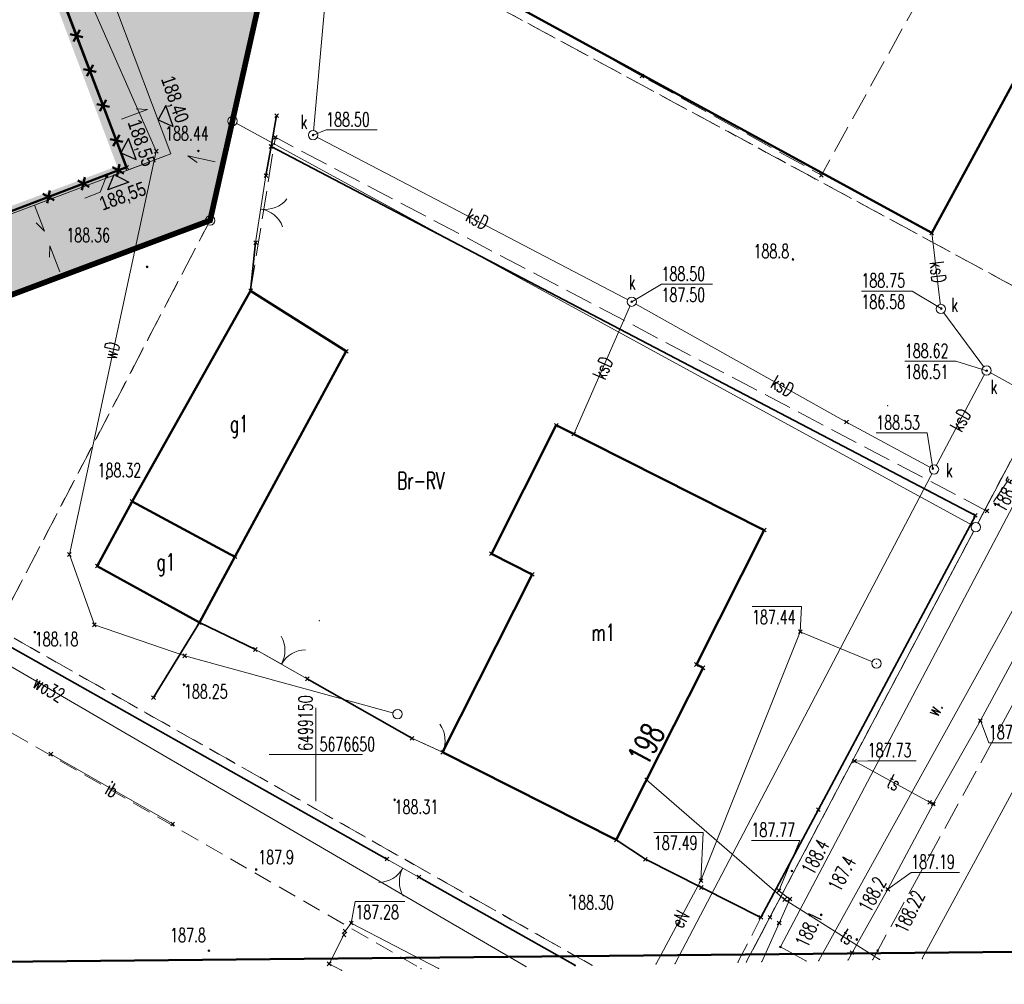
# Model space of a CAD drawing. Header units: metres. Extents: x 6498948 to 6499625, y 5676527 to 5676852.
# Tile 16 of 22: x 6499134 to 6499187, y 5676638 to 5676689. Entities that reach past the tile are written whole.
import ezdxf
from ezdxf.enums import TextEntityAlignment as Align

# ---------------------------------------------------------------- set-up
doc = ezdxf.new("R2010")
doc.units = ezdxf.units.M
for name, pattern in [('BUBS03', [1.5, 1, -0.5]), ('DASHDOT', [25.4, 12.7, -6.35, 0, -6.35]), ('L_0_03', [1, 0.5, -0.5]), ('L_0_04', [1.5, 1, -0.5]), ('L_0_06', [2, 1.5, -0.5])]:
    doc.linetypes.add(name, pattern=pattern)
doc.layers.get('0').update_dxf_attribs({"linetype": 'CONTINUOUS', "lineweight": 18})
for name, color, linetype, lineweight in [('A-OPIS', 3, 'CONTINUOUS', 20), ('A-RYNNY I RURY SPUSTOWE', 3, 'CONTINUOUS', 5), ('A-Ś.NOŚNA', 7, 'CONTINUOUS', 35), ('Z-DROGI', 4, 'CONTINUOUS', 18), ('Z-SPADKI', 3, 'CONTINUOUS', 5)]:
    doc.layers.add(name, color=color, linetype=linetype, lineweight=lineweight)
for name, color, linetype, lineweight, true_color in [('Z-BUDYNEK DO USUNIĘCIA', 7, 'CONTINUOUS', 18, 0xff2a1b), ('Z-GRANICA DZIAŁKI', 7, 'DASHDOT', 100, 0xff2a1b), ('Z-NAWIERZCHNIE CHODNIK', 7, 'CONTINUOUS', 0, 0x979392), ('Z-WTÓRNIK', 7, 'CONTINUOUS', 18, 0x7f868a), ('Z-ZIELEŃ', 7, 'CONTINUOUS', 0, 0x61993b)]:
    doc.layers.add(name, color=color, linetype=linetype, lineweight=lineweight, true_color=true_color)
doc.layers.add('Z-KOTY', color=2, linetype='CONTINUOUS')
doc.styles.add('OPISY_1_500_1.5', font='arial.ttf', dxfattribs={"width": 0.8, "height": 0.75})
doc.styles.get("Standard").update_dxf_attribs({"font": 'simplex.shx'})
doc.linetypes.add('L_0_15_SHX', pattern='A,0,-0.375,-0.75,-0.75,-0.75,-0.75,-0.75,[1,Mroczeń dz. 705_4 dcp.shx,S=0.05,R=0,X=0,Y=0],-0.75,-0.75,-0.75,-0.75,-0.375', length=7.5)

# ---------------------------------------------------------------- blocks, each defined once
blk = doc.blocks.new('L_0_02_2')
at = {"color": 0}
blk.add_point((0, 0), dxfattribs=at)
blk = doc.blocks.new('L_0_02_1')
at = {"color": 0}
blk.add_point((0, 0), dxfattribs=at)
blk = doc.blocks.new('L_2_20_3')
at = {"color": 0, "linetype": 'Continuous', "lineweight": 13}
for centre, start, end in [((-3, 0), 299.9816, 0), ((3, 0), 180, 240.0184)]:
    blk.add_arc(centre, 3, start, end, dxfattribs=at)
blk = doc.blocks.new('L_2_56_1')
at = {"color": 0, "linetype": 'Continuous', "lineweight": 13}
blk.add_arc((3, 0), 3, 180, 240.0184, dxfattribs=at)
blk = doc.blocks.new('GEPPGD_S')
at = {"color": 0, "linetype": 'Continuous', "lineweight": 18}
blk.add_wipeout([(0, -0.5), (0.25, -0.43), (0.43, -0.25), (0.5, 0), (0.43, 0.25), (0.25, 0.43), (0, 0.5), (-0.25, 0.43), (-0.43, 0.25), (-0.5, 0), (-0.43, -0.25), (-0.25, -0.43)], dxfattribs=at)
blk.add_circle((0, 0), 0.5, dxfattribs=at)
blk = doc.blocks.new('GEPPGD')
at = {"color": 0, "linetype": 'Continuous', "lineweight": 18}
blk.add_wipeout([(0, -0.5), (0.25, -0.43), (0.43, -0.25), (0.5, 0), (0.43, 0.25), (0.25, 0.43), (0, 0.5), (-0.25, 0.43), (-0.43, 0.25), (-0.5, 0), (-0.43, -0.25), (-0.25, -0.43)], dxfattribs=at)
blk.add_circle((0, 0), 0.5, dxfattribs=at)
blk = doc.blocks.new('GSPPRB')
at = {"color": 0, "linetype": 'Continuous', "lineweight": 13, "flags": 128}
for points in [[(-0.2, 0.2), (0.2, -0.2)], [(0.2, 0.2), (-0.2, -0.2)]]:
    blk.add_lwpolyline(points, dxfattribs=at)
blk = doc.blocks.new('GSPWPN')
at = {"linetype": 'Continuous', "lineweight": 13}
blk.add_hatch(color=0, dxfattribs=at).paths.add_polyline_path([(0, -0.09, 1), (0, 0.09, 1)])
at = {"color": 0, "linetype": 'Continuous', "lineweight": 13}
blk.add_circle((0, 0), 0.0906, dxfattribs=at)
blk = doc.blocks.new('GSPWPS')
at = {"linetype": 'Continuous', "lineweight": 13}
blk.add_hatch(color=0, dxfattribs=at).paths.add_polyline_path([(0, -0.09, 1), (0, 0.09, 1)])
at = {"color": 0, "linetype": 'Continuous', "lineweight": 13}
blk.add_circle((0, 0), 0.0906, dxfattribs=at)
blk = doc.blocks.new('GUPIKP_W')
at = {"color": 0, "linetype": 'Continuous', "lineweight": 18}
blk.add_wipeout([(0, -0.5), (0.25, -0.43), (0.43, -0.25), (0.5, 0), (0.43, 0.25), (0.25, 0.43), (0, 0.5), (-0.25, 0.43), (-0.43, 0.25), (-0.5, 0), (-0.43, -0.25), (-0.25, -0.43)], dxfattribs=at)
blk.add_circle((0, 0), 0.5, dxfattribs=at)
blk = doc.blocks.new('GUPISN')
at = {"color": 0, "linetype": 'Continuous', "lineweight": 18}
blk.add_wipeout([(0, -0.5), (0.25, -0.43), (0.43, -0.25), (0.5, 0), (0.43, 0.25), (0.25, 0.43), (0, 0.5), (-0.25, 0.43), (-0.43, 0.25), (-0.5, 0), (-0.43, -0.25), (-0.25, -0.43)], dxfattribs=at)
blk.add_circle((0, 0), 0.5, dxfattribs=at)
blk = doc.blocks.new('GUPKSD')
at = {"color": 0, "linetype": 'Continuous', "lineweight": 18}
blk.add_wipeout([(0, -0.5), (0.25, -0.43), (0.43, -0.25), (0.5, 0), (0.43, 0.25), (0.25, 0.43), (0, 0.5), (-0.25, 0.43), (-0.43, 0.25), (-0.5, 0), (-0.43, -0.25), (-0.25, -0.43)], dxfattribs=at)
blk.add_circle((0, 0), 0.5, dxfattribs=at)
blk = doc.blocks.new('GUPPRZ_K')
at = {"linetype": 'Continuous', "lineweight": 13}
blk.add_hatch(color=0, dxfattribs=at).paths.add_polyline_path([(0, -0.09, 1), (0, 0.09, 1)])
at = {"color": 0, "linetype": 'Continuous', "lineweight": 13}
blk.add_circle((0, 0), 0.0906, dxfattribs=at)
blk = doc.blocks.new('GUPPRZ_E')
at = {"linetype": 'Continuous', "lineweight": 13}
blk.add_hatch(color=0, dxfattribs=at).paths.add_polyline_path([(0, -0.09, 1), (0, 0.09, 1)])
at = {"color": 0, "linetype": 'Continuous', "lineweight": 13}
blk.add_circle((0, 0), 0.0906, dxfattribs=at)
blk = doc.blocks.new('GUPPRZ_T')
at = {"linetype": 'Continuous', "lineweight": 13}
blk.add_hatch(color=0, dxfattribs=at).paths.add_polyline_path([(0, -0.09, 1), (0, 0.09, 1)])
at = {"color": 0, "linetype": 'Continuous', "lineweight": 13}
blk.add_circle((0, 0), 0.0906, dxfattribs=at)
blk = doc.blocks.new('GUPPRZ')
at = {"linetype": 'Continuous', "lineweight": 13}
blk.add_hatch(color=0, dxfattribs=at).paths.add_polyline_path([(0, -0.12, 1), (0, 0.12, 1)])
at = {"color": 0, "linetype": 'Continuous', "lineweight": 13}
blk.add_circle((0, 0), 0.124, dxfattribs=at)

msp = doc.modelspace()

# ---------------------------------------------------------------- hatches: boundary and pattern name
at = {"layer": 'Z-NAWIERZCHNIE CHODNIK', "linetype": 'ByBlock'}
h = msp.add_hatch(dxfattribs=at)
h.set_pattern_fill('ANGLE', color=8, scale=0.04, angle=70.5145)
h.set_pattern_definition([(70.514531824, (-32.36772, -5.76672), (-0.263397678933, 0.093198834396), [0.2032, -0.0762]), (160.514531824, (-32.36772, -5.76672), (-0.093198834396, -0.263397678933), [0.2032, -0.0762])])
h.paths.add_polyline_path([(6499088.02, 5676661.719), (6499081.153, 5676679.971), (6499105.027, 5676688.961), (6499105.308, 5676688.202), (6499107.179, 5676688.907), (6499106.898, 5676689.668), (6499113.334, 5676692.1), (6499113.619, 5676691.329), (6499116.427, 5676692.386), (6499116.141, 5676693.16), (6499121.463, 5676695.171), (6499122.72, 5676691.773), (6499126.22, 5676693.09), (6499124.974, 5676696.483), (6499135.381, 5676700.37), (6499142.247, 5676682.119)])
h.paths.add_polyline_path([(6499077.349, 5676678.54), (6499079.282, 5676679.266), (6499086.142, 5676661.032), (6499082.799, 5676659.831)])
h.paths.add_polyline_path([(6499074.42, 5676688.595), (6499077.448, 5676689.743), (6499079.221, 5676685.068), (6499075.823, 5676683.779)])
h.paths.add_polyline_path([(6499126.075, 5676708.2), (6499091.454, 5676695.218), (6499074.373, 5676688.577), (6499083.94, 5676655.916), (6499144.344, 5676678.566), (6499148.303, 5676696.158)])
h.paths.add_polyline_path([(6499126.075, 5676708.2), (6499127.846, 5676703.525), (6499089.262, 5676688.907), (6499087.489, 5676693.582)])
at = {"layer": 'Z-ZIELEŃ', "linetype": 'ByBlock'}
h = msp.add_hatch(dxfattribs=at)
h.set_pattern_fill('CROSS', color=8, scale=0.02, angle=-26.8273)
h.set_pattern_definition([(333.1727299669, (0, 0), (0.1706465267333, 0.056015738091), [0.0635, -0.1905]), (63.1727299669, (0.014, -0.04266), (-0.056015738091, 0.1706465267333), [0.0635, -0.1905])])
h.paths.add_polyline_path([(6499142.247, 5676682.119), (6499135.381, 5676700.37), (6499132.86, 5676699.423), (6499133.14, 5676698.673), (6499135.266, 5676692.957), (6499135.454, 5676693.027), (6499139.891, 5676681.233)])
h.dxf.unprotected_set("ltscale", 0)

# ---------------------------------------------------------------- linework, layer by layer
at = {"layer": 'A-OPIS', "color": 8, "transparency": 33554687}
msp.add_lwpolyline([(6499137.642, 5676679.764), (6499138.463, 5676680.073), (6499138.808, 5676680.933)], dxfattribs=at)
at = {"layer": 'A-RYNNY I RURY SPUSTOWE', "color": 8, "lineweight": 35, "ltscale": 0.2, "transparency": 33554687}
for p, q in [((6499138.738, 5676680.907), (6499138.878, 5676680.96)), ((6499138.782, 5676681.003), (6499138.834, 5676680.863))]:
    msp.add_line(p, q, dxfattribs=at)
msp.add_circle((6499138.808, 5676680.933), 0.055, dxfattribs=at)
at = {"layer": 'A-Ś.NOŚNA', "color": 8, "linetype": 'BUBS03', "lineweight": 18, "const_width": 0.4, "elevation": 10.22}
msp.add_lwpolyline([(6499135.568, 5676700.441), (6499142.434, 5676682.19)], dxfattribs=at)
at = {"layer": 'A-Ś.NOŚNA', "color": 8, "linetype": 'Continuous', "const_width": 0.8}
msp.add_lwpolyline([(6499081.153, 5676679.971), (6499099.002, 5676686.685), (6499099.284, 5676685.937), (6499121.738, 5676694.384), (6499122.72, 5676691.773), (6499126.22, 5676693.09), (6499133.015, 5676698.626), (6499133.077, 5676698.65), (6499133.14, 5676698.673), (6499135.267, 5676692.956), (6499135.454, 5676693.027), (6499139.89, 5676681.233), (6499088.02, 5676661.719)], close=True, dxfattribs=at).dxf.unprotected_set("ltscale", 0)
at = {"layer": 'Z-BUDYNEK DO USUNIĘCIA', "color": 8, "linetype": 'Continuous', "lineweight": 50}
for p, q in [((6499139.879, 5676681.407), (6499131.238, 5676704.174)), ((6499107.248, 5676669.023), (6499139.879, 5676681.407))]:
    msp.add_line(p, q, dxfattribs=at)
at = {"layer": 'Z-BUDYNEK DO USUNIĘCIA', "color": 8, "linetype": 'Continuous', "lineweight": 50, "flags": 128}
for points in [[(6499137.546, 5676688.374), (6499136.867, 5676688.518)], [(6499137.037, 5676688.143), (6499137.375, 5676688.75)], [(6499137.747, 5676686.273), (6499138.085, 5676686.88)], [(6499138.256, 5676686.504), (6499137.576, 5676686.648)], [(6499138.966, 5676684.635), (6499138.286, 5676684.778)], [(6499138.457, 5676684.403), (6499138.795, 5676685.01)], [(6499139.166, 5676682.533), (6499139.504, 5676683.14)], [(6499139.675, 5676682.765), (6499138.996, 5676682.909)], [(6499139.366, 5676680.901), (6499139.51, 5676681.581)], [(6499139.134, 5676681.41), (6499139.741, 5676681.072)], [(6499137.265, 5676680.7), (6499137.872, 5676680.362)], [(6499137.496, 5676680.191), (6499137.64, 5676680.871)], [(6499135.395, 5676679.99), (6499136.002, 5676679.653)], [(6499135.626, 5676679.482), (6499135.77, 5676680.161)]]:
    msp.add_lwpolyline(points, dxfattribs=at)
at = {"layer": 'Z-DROGI', "color": 8, "linetype": 'Continuous'}
msp.add_lwpolyline([(6499133.141, 5676698.674), (6499135.266, 5676692.957), (6499135.454, 5676693.027), (6499139.891, 5676681.233), (6499142.247, 5676682.119), (6499135.381, 5676700.37), (6499132.86, 5676699.423)], dxfattribs=at)
at = {"layer": 'Z-KOTY', "color": 8}
for points in [[(6499141.975, 5676684.718), (6499141.563, 5676683.937), (6499142.369, 5676683.586), (6499141.975, 5676684.718)], [(6499139.99, 5676682.954), (6499139.578, 5676682.173), (6499140.384, 5676681.822), (6499139.99, 5676682.954)], [(6499138.871, 5676680.202), (6499139.209, 5676681.017), (6499139.994, 5676680.62), (6499138.871, 5676680.202)]]:
    msp.add_lwpolyline(points, dxfattribs=at)
at = {"layer": 'Z-NAWIERZCHNIE CHODNIK', "color": 8, "linetype": 'ByBlock'}
msp.add_lwpolyline([(6499081.153, 5676679.971), (6499088.02, 5676661.719), (6499142.247, 5676682.119), (6499135.381, 5676700.37), (6499124.974, 5676696.483), (6499126.22, 5676693.09), (6499122.72, 5676691.773), (6499121.463, 5676695.171), (6499116.141, 5676693.16), (6499116.427, 5676692.386), (6499113.619, 5676691.329), (6499113.334, 5676692.1), (6499106.898, 5676689.668), (6499107.179, 5676688.907), (6499105.308, 5676688.202), (6499105.027, 5676688.961), (6499081.153, 5676679.971)], dxfattribs=at)
at = {"layer": 'Z-SPADKI', "color": 8}
for points in [[(6499140.389, 5676684.537), (6499141.006, 5676684.506), (6499139.608, 5676683.981)], [(6499135.054, 5676678.431), (6499135.487, 5676677.99), (6499134.95, 5676679.383)], [(6499135.755, 5676676.593), (6499135.784, 5676677.21), (6499136.313, 5676675.813)]]:
    msp.add_lwpolyline(points, dxfattribs=at)
at = {"layer": 'Z-SPADKI', "color": 8, "elevation": 10.22}
msp.add_lwpolyline([(6499143.662, 5676681.661), (6499143.162, 5676682.025), (6499144.619, 5676681.697)], dxfattribs=at)
at = {"layer": 'Z-WTÓRNIK', "linetype": 'CONTINUOUS', "lineweight": 18}
for p, q in [((6499148.303, 5676696.158), (6499145.543, 5676683.881)), ((6499145.543, 5676683.881), (6499144.344, 5676678.566)), ((6499145.543, 5676683.881), (6499185.279, 5676662.156)), ((6499146.78, 5676677.38), (6499147.33, 5676680.96)), ((6499144.344, 5676678.566), (6499083.94, 5676655.916)), ((6499189.771, 5676670.691), (6499185.279, 5676662.156)), ((6499185.279, 5676662.156), (6499173.015, 5676638.9)), ((6499149.54, 5676654.05), (6499146.77, 5676655.62)), ((6499153.8, 5676644.41), (6499155.51, 5676643.45))]:
    msp.add_line(p, q, dxfattribs=at)
at = {"layer": 'Z-WTÓRNIK', "linetype": 'L_0_15_SHX', "lineweight": 35}
for p, q in [((6499147.61, 5676682.52), (6499147.9, 5676684.17)), ((6499147.33, 5676680.96), (6499147.61, 5676682.52)), ((6499185.26, 5676662.79), (6499147.61, 5676682.52)), ((6499146.514, 5676674.802), (6499146.78, 5676677.38)), ((6499176.87, 5676647.06), (6499185.26, 5676662.79)), ((6499143.77, 5676657.06), (6499141.32, 5676653.05)), ((6499146.77, 5676655.62), (6499143.77, 5676657.06)), ((6499132.72, 5676656.3), (6499153.8, 5676644.41)), ((6499155.14, 5676650.87), (6499149.54, 5676654.05)), ((6499173.79, 5676641.29), (6499176.87, 5676647.06)), ((6499166.06, 5676645.441), (6499167.62, 5676644.4)), ((6499167.62, 5676644.4), (6499170.61, 5676642.89)), ((6499155.51, 5676643.45), (6499163.876, 5676638.714)), ((6499170.61, 5676642.89), (6499173.79, 5676641.29))]:
    msp.add_line(p, q, dxfattribs=at)
at = {"layer": 'Z-WTÓRNIK', "linetype": 'CONTINUOUS', "lineweight": 35}
for p, q in [((6499147.61, 5676682.52), (6499147.9, 5676684.17)), ((6499147.33, 5676680.96), (6499147.61, 5676682.52)), ((6499185.26, 5676662.79), (6499147.61, 5676682.52)), ((6499146.514, 5676674.802), (6499146.78, 5676677.38)), ((6499176.87, 5676647.06), (6499185.26, 5676662.79)), ((6499143.77, 5676657.06), (6499141.32, 5676653.05)), ((6499146.77, 5676655.62), (6499143.77, 5676657.06)), ((6499132.72, 5676656.3), (6499153.8, 5676644.41)), ((6499155.14, 5676650.87), (6499149.54, 5676654.05)), ((6499173.79, 5676641.29), (6499176.87, 5676647.06)), ((6499166.06, 5676645.441), (6499167.62, 5676644.4)), ((6499167.62, 5676644.4), (6499170.61, 5676642.89)), ((6499155.51, 5676643.45), (6499163.876, 5676638.714)), ((6499170.61, 5676642.89), (6499173.79, 5676641.29))]:
    msp.add_line(p, q, dxfattribs=at)
at = {"layer": 'Z-WTÓRNIK', "lineweight": 50, "flags": 128}
msp.add_lwpolyline([(6499191.093, 5676639.489), (6499042.336, 5676638.026), (6499044.494, 5676747.046), (6499192.457, 5676745.137)], close=True, dxfattribs=at)
at = {"layer": 'Z-WTÓRNIK', "linetype": 'L_0_06', "lineweight": 18, "flags": 128}
for points in [[(6499192.961, 5676709.813), (6499177.028, 5676680.984), (6499167.435, 5676686.286), (6499157.58, 5676691.76), (6499167.78, 5676710.3), (6499177.58, 5676704.64), (6499180.96, 5676710.77), (6499178, 5676712.65), (6499178.95, 5676714.28), (6499181.88, 5676712.43), (6499188.174, 5676723.81), (6499074.58, 5676688.34)], [(6499073.468, 5676637.714), (6499081.312, 5676654.933), (6499083.94, 5676655.916), (6499144.344, 5676678.566), (6499145.543, 5676683.881), (6499145.885, 5676685.412), (6499148.303, 5676696.158), (6499125.955, 5676708.136), (6499091.454, 5676695.218), (6499074.42, 5676688.596), (6499043.749, 5676678.409), (6499049.886, 5676646.161)], [(6499145.885, 5676685.412), (6499148.303, 5676696.158), (6499191.063, 5676673.018), (6499189.771, 5676670.691), (6499185.279, 5676662.156), (6499174.274, 5676641.296), (6499173.013, 5676638.9)], [(6499164.758, 5676638.732), (6499132.95, 5676656.74), (6499144.344, 5676678.566), (6499145.543, 5676683.881), (6499145.885, 5676685.412)], [(6499192.16, 5676664.464), (6499191.62, 5676665.97), (6499188.97, 5676667.5), (6499185.882, 5676663.02), (6499147.835, 5676683.013), (6499146.514, 5676674.802), (6499140.18, 5676663.54), (6499138.31, 5676660.08), (6499143.77, 5676657.06), (6499146.77, 5676655.62), (6499149.54, 5676654.05), (6499155.14, 5676650.87), (6499156.775, 5676650.126), (6499166.06, 5676645.441), (6499167.62, 5676644.4), (6499173.79, 5676641.29), (6499172.568, 5676638.891)], [(6499179.778, 5676639.038), (6499180.04, 5676639.52), (6499191.25, 5676659.94), (6499192.104, 5676661.517)]]:
    msp.add_lwpolyline(points, dxfattribs=at)
at = {"layer": 'Z-WTÓRNIK', "linetype": 'Continuous', "lineweight": 50, "flags": 128}
msp.add_lwpolyline([(6499192.762, 5676696.015), (6499182.93, 5676677.9), (6499157.58, 5676691.76), (6499167.78, 5676710.3), (6499177.58, 5676704.64), (6499188.174, 5676723.81)], dxfattribs=at)
at = {"layer": 'Z-WTÓRNIK', "linetype": 'L_0_03', "lineweight": 18, "flags": 128}
for points in [[(6499073.468, 5676637.714), (6499081.312, 5676654.933), (6499083.94, 5676655.916), (6499144.344, 5676678.566), (6499145.543, 5676683.881), (6499145.885, 5676685.412), (6499148.303, 5676696.158), (6499125.955, 5676708.136), (6499091.454, 5676695.218), (6499074.42, 5676688.596), (6499043.749, 5676678.409), (6499049.886, 5676646.161)], [(6499145.885, 5676685.412), (6499148.303, 5676696.158), (6499191.063, 5676673.018), (6499189.771, 5676670.691), (6499185.279, 5676662.156), (6499174.274, 5676641.296), (6499173.013, 5676638.9)], [(6499192.368, 5676675.375), (6499191.063, 5676673.018), (6499148.303, 5676696.158)], [(6499164.758, 5676638.732), (6499132.95, 5676656.74), (6499144.344, 5676678.566), (6499145.543, 5676683.881), (6499145.885, 5676685.412)], [(6499073.468, 5676637.714), (6499081.312, 5676654.933), (6499083.94, 5676655.916), (6499144.344, 5676678.566), (6499132.95, 5676656.74), (6499164.758, 5676638.732)], [(6499192.368, 5676675.375), (6499191.063, 5676673.018), (6499189.771, 5676670.691), (6499185.279, 5676662.156), (6499174.274, 5676641.296), (6499173.013, 5676638.9)]]:
    msp.add_lwpolyline(points, dxfattribs=at)
at = {"layer": 'Z-WTÓRNIK', "linetype": 'Continuous', "lineweight": 50, "flags": 128}
for points in [[(6499122.781, 5676694.6), (6499120.67, 5676700.163), (6499131.238, 5676704.174), (6499139.879, 5676681.407), (6499129.397, 5676677.429)], [(6499146.514, 5676674.802), (6499151.622, 5676671.568), (6499145.67, 5676660.58), (6499140.18, 5676663.54)], [(6499173.97, 5676662.004), (6499170.343, 5676654.817), (6499170.7, 5676654.637), (6499166.06, 5676645.441), (6499156.775, 5676650.126), (6499161.572, 5676659.635), (6499159.385, 5676660.738), (6499162.854, 5676667.613)], [(6499145.67, 5676660.58), (6499143.77, 5676657.06), (6499138.31, 5676660.08), (6499140.18, 5676663.54)]]:
    msp.add_lwpolyline(points, close=True, dxfattribs=at)
at = {"layer": 'Z-WTÓRNIK', "linetype": 'Continuous', "lineweight": 18, "flags": 128}
for points in [[(6499150.632, 5676691.891), (6499149.85, 5676683.13), (6499166.89, 5676674.22)], [(6499136.54, 5676690.2), (6499137.78, 5676690.67), (6499141.47, 5676682.27), (6499136.82, 5676660.7), (6499138.16, 5676656.94), (6499142.99, 5676655.28), (6499154.372, 5676652.162)], [(6499185.86, 5676670.54), (6499183.42, 5676673.83), (6499182.93, 5676677.9)], [(6499166.89, 5676674.22), (6499163.79, 5676667.14)], [(6499166.89, 5676674.22), (6499178.37, 5676667.78), (6499183.05, 5676665.25)], [(6499185.86, 5676670.54), (6499183.05, 5676665.25)], [(6499192.209, 5676667.036), (6499185.86, 5676670.54)], [(6499176.2, 5676638.965), (6499174.84, 5676639.71), (6499188.81, 5676666.22), (6499191.3, 5676665.01)], [(6499183.05, 5676665.25), (6499169.21, 5676638.823)], [(6499191.3, 5676665.01), (6499176.886, 5676638.979)], [(6499161.229, 5676638.66), (6499131.05, 5676656.24), (6499115.67, 5676664.39), (6499104.09, 5676661.13), (6499102.09, 5676657.56), (6499101.85, 5676657.19)], [(6499178.459, 5676639.011), (6499178.67, 5676639.4), (6499180.58, 5676642.8), (6499183.01, 5676647.35), (6499185.53, 5676651.82), (6499191.76, 5676663.35), (6499192.153, 5676664.079)], [(6499182.42, 5676639.092), (6499192.013, 5676656.769)], [(6499179.97, 5676654.87), (6499175.9, 5676656.57), (6499170.59, 5676643.26), (6499168.192, 5676638.802)], [(6499150, 5676647.5), (6499150, 5676652.5)], [(6499156.775, 5676650.126), (6499155.14, 5676650.87)], [(6499135.83, 5676650.03), (6499142.35, 5676646.29)], [(6499147.5, 5676650), (6499152.5, 5676650)], [(6499178.8, 5676649.65), (6499183.01, 5676647.35)], [(6499167.682, 5676648.655), (6499175.06, 5676642.25), (6499180.144, 5676639.045)], [(6499173.842, 5676638.917), (6499174.77, 5676640.99), (6499175.34, 5676642.27), (6499174.76, 5676642.72)], [(6499156.562, 5676638.565), (6499151.89, 5676640.99), (6499151.56, 5676640.56)], [(6499151.5, 5676640.36), (6499150.71, 5676638.81), (6499151.384, 5676638.46)]]:
    msp.add_lwpolyline(points, dxfattribs=at)
at = {"layer": 'Z-WTÓRNIK', "linetype": 'L_0_04', "lineweight": 18, "flags": 128}
msp.add_lwpolyline([(6499098.363, 5676637.926), (6499112.19, 5676663.57), (6499155.624, 5676638.546)], dxfattribs=at)
at = {"layer": 'Z-WTÓRNIK', "linetype": 'Continuous', "lineweight": 13, "flags": 128}
for points in [[(6499173.32, 5676657.917), (6499175.959, 5676657.917), (6499175.9, 5676656.57)], [(6499150, 5676647.5), (6499150, 5676652.5)], [(6499188.56, 5676650.632), (6499185.98, 5676650.632), (6499185.53, 5676651.82)], [(6499147.5, 5676650), (6499152.5, 5676650)], [(6499182.09, 5676649.672), (6499179.51, 5676649.672), (6499178.8, 5676649.65)], [(6499168.07, 5676645.837), (6499170.709, 5676645.837), (6499170.59, 5676643.26)], [(6499173.29, 5676645.412), (6499175.87, 5676645.412), (6499174.76, 5676642.72)], [(6499184.41, 5676643.702), (6499181.83, 5676643.702), (6499180.58, 5676642.8)], [(6499154.749, 5676642.137), (6499152.11, 5676642.137), (6499151.89, 5676640.99)]]:
    msp.add_lwpolyline(points, dxfattribs=at)
at = {"layer": 'Z-WTÓRNIK'}
for p in [(6499167.435, 5676686.286), (6499145.885, 5676685.412), (6499147.9, 5676684.17), (6499145.543, 5676683.881), (6499147.835, 5676683.013), (6499149.85, 5676683.13), (6499147.61, 5676682.52), (6499141.47, 5676682.27), (6499143.72, 5676682.28), (6499139.879, 5676681.407), (6499147.33, 5676680.96), (6499177.028, 5676680.984), (6499144.344, 5676678.566), (6499182.93, 5676677.9), (6499182.93, 5676677.9), (6499146.78, 5676677.38), (6499175.51, 5676676.48), (6499140.98, 5676676.08), (6499146.514, 5676674.802), (6499166.89, 5676674.22), (6499183.42, 5676673.83), (6499151.622, 5676671.568), (6499185.86, 5676670.54), (6499180.565, 5676668.666), (6499178.37, 5676667.78), (6499162.854, 5676667.613), (6499163.79, 5676667.14), (6499183.05, 5676665.25), (6499138.83, 5676664.77), (6499140.18, 5676663.54), (6499185.882, 5676663.02), (6499186.5, 5676663.37), (6499185.26, 5676662.79), (6499173.97, 5676662.004), (6499185.279, 5676662.156), (6499136.82, 5676660.7), (6499145.67, 5676660.58), (6499159.385, 5676660.738), (6499138.31, 5676660.08), (6499161.572, 5676659.635), (6499138.16, 5676656.94), (6499143.77, 5676657.06), (6499150.182, 5676657.162), (6499134.97, 5676656.55), (6499175.9, 5676656.57), (6499175.9, 5676656.57), (6499142.99, 5676655.28), (6499146.77, 5676655.62), (6499170.343, 5676654.817), (6499170.7, 5676654.637), (6499179.97, 5676654.87), (6499149.54, 5676654.05), (6499142.95, 5676653.74), (6499141.32, 5676653.05), (6499154.372, 5676652.162), (6499185.53, 5676651.82), (6499185.53, 5676651.82), (6499155.14, 5676650.87), (6499135.83, 5676650.03), (6499156.775, 5676650.126), (6499178.8, 5676649.65), (6499178.8, 5676649.65), (6499167.682, 5676648.655), (6499154.21, 5676647.58), (6499182.82, 5676647.45), (6499183.01, 5676647.35), (6499183.01, 5676647.35), (6499176.87, 5676647.06), (6499142.35, 5676646.29), (6499166.06, 5676645.441), (6499153.8, 5676644.41), (6499167.62, 5676644.4), (6499146.81, 5676643.85), (6499175.45, 5676643.77), (6499155.51, 5676643.45), (6499170.59, 5676643.26), (6499170.59, 5676643.26), (6499163.6, 5676642.47), (6499170.61, 5676642.89), (6499174.76, 5676642.72), (6499174.76, 5676642.72), (6499180.58, 5676642.8), (6499180.58, 5676642.8), (6499175.06, 5676642.25), (6499175.34, 5676642.27), (6499175.34, 5676642.27), (6499177.02, 5676641.43), (6499151.89, 5676640.99), (6499151.89, 5676640.99), (6499173.79, 5676641.29), (6499174.274, 5676641.296), (6499174.77, 5676640.99), (6499174.77, 5676640.99), (6499151.5, 5676640.36), (6499151.56, 5676640.56), (6499178.92, 5676640.11), (6499144.28, 5676639.51), (6499174.84, 5676639.71), (6499174.84, 5676639.71), (6499178.67, 5676639.4), (6499178.67, 5676639.4), (6499180.04, 5676639.52), (6499180.04, 5676639.52), (6499150.71, 5676638.81), (6499150.71, 5676638.81), (6499168.192, 5676638.802), (6499169.21, 5676638.823), (6499172.568, 5676638.891), (6499173.013, 5676638.9), (6499173.015, 5676638.9), (6499173.842, 5676638.917), (6499176.2, 5676638.965), (6499176.886, 5676638.979), (6499178.459, 5676639.011), (6499179.778, 5676639.038), (6499180.144, 5676639.045), (6499182.42, 5676639.092), (6499151.384, 5676638.46), (6499155.624, 5676638.546), (6499156.562, 5676638.565), (6499161.229, 5676638.66), (6499163.822, 5676638.713), (6499163.876, 5676638.714), (6499164.758, 5676638.732)]:
    msp.add_point(p, dxfattribs=at)

# ---------------------------------------------------------------- block references
at = {"layer": 'Z-WTÓRNIK', "linetype": 'Continuous', "xscale": 0.5, "yscale": 0.5, "zscale": 0.5}
for name, p in [('GSPPRB', (6499167.435, 5676686.286)), ('GSPPRB', (6499145.885, 5676685.412)), ('GSPPRB', (6499147.9, 5676684.17)), ('GSPPRB', (6499147.835, 5676683.013)), ('GSPPRB', (6499147.61, 5676682.52)), ('GSPPRB', (6499141.47, 5676682.27)), ('GSPWPS', (6499143.72, 5676682.28)), ('GSPPRB', (6499139.879, 5676681.407)), ('GSPPRB', (6499147.33, 5676680.96)), ('GSPPRB', (6499177.028, 5676680.984)), ('GSPPRB', (6499182.93, 5676677.9)), ('GSPPRB', (6499182.93, 5676677.9)), ('GSPPRB', (6499146.78, 5676677.38)), ('GSPPRB', (6499146.514, 5676674.802)), ('GSPPRB', (6499151.622, 5676671.568)), ('GSPPRB', (6499178.37, 5676667.78)), ('GSPPRB', (6499162.854, 5676667.613)), ('GSPPRB', (6499163.79, 5676667.14)), ('GSPPRB', (6499140.18, 5676663.54)), ('GSPPRB', (6499185.882, 5676663.02)), ('GSPPRB', (6499185.26, 5676662.79)), ('GSPPRB', (6499173.97, 5676662.004)), ('GSPPRB', (6499136.82, 5676660.7)), ('GSPPRB', (6499145.67, 5676660.58)), ('GSPPRB', (6499159.385, 5676660.738)), ('GSPPRB', (6499138.31, 5676660.08)), ('GSPPRB', (6499161.572, 5676659.635)), ('GSPPRB', (6499138.16, 5676656.94)), ('GSPPRB', (6499143.77, 5676657.06)), ('GSPPRB', (6499175.9, 5676656.57)), ('GUPPRZ_E', (6499175.9, 5676656.57)), ('GSPPRB', (6499146.77, 5676655.62)), ('GSPPRB', (6499142.99, 5676655.28)), ('GSPPRB', (6499170.343, 5676654.817)), ('GSPPRB', (6499170.7, 5676654.637)), ('GSPPRB', (6499149.54, 5676654.05)), ('GSPPRB', (6499141.32, 5676653.05)), ('GSPPRB', (6499185.53, 5676651.82)), ('GUPPRZ_T', (6499185.53, 5676651.82)), ('GSPPRB', (6499155.14, 5676650.87)), ('GSPPRB', (6499135.83, 5676650.03)), ('GSPPRB', (6499156.775, 5676650.126)), ('GSPPRB', (6499178.8, 5676649.65)), ('GUPPRZ_T', (6499178.8, 5676649.65)), ('GSPPRB', (6499167.682, 5676648.655)), ('GSPPRB', (6499182.82, 5676647.45)), ('GSPPRB', (6499183.01, 5676647.35)), ('GUPPRZ', (6499183.01, 5676647.35)), ('GSPPRB', (6499176.87, 5676647.06)), ('GSPPRB', (6499142.35, 5676646.29)), ('GSPPRB', (6499166.06, 5676645.441)), ('GSPPRB', (6499153.8, 5676644.41)), ('GSPPRB', (6499167.62, 5676644.4)), ('GSPWPN', (6499146.81, 5676643.85)), ('GSPPRB', (6499155.51, 5676643.45)), ('GSPPRB', (6499170.59, 5676643.26)), ('GSPPRB', (6499170.61, 5676642.89)), ('GUPPRZ_E', (6499170.59, 5676643.26)), ('GSPPRB', (6499174.76, 5676642.72)), ('GUPPRZ_T', (6499174.76, 5676642.72)), ('GSPPRB', (6499180.58, 5676642.8)), ('GUPPRZ_T', (6499180.58, 5676642.8)), ('GSPPRB', (6499175.06, 5676642.25)), ('GSPPRB', (6499175.34, 5676642.27)), ('GUPPRZ_T', (6499175.34, 5676642.27)), ('GSPPRB', (6499151.89, 5676640.99)), ('GUPPRZ_E', (6499151.89, 5676640.99)), ('GSPPRB', (6499173.79, 5676641.29)), ('GSPPRB', (6499174.274, 5676641.296)), ('GSPPRB', (6499174.77, 5676640.99)), ('GUPPRZ_T', (6499174.77, 5676640.99)), ('GSPPRB', (6499151.5, 5676640.36)), ('GSPPRB', (6499151.56, 5676640.56)), ('GSPWPN', (6499144.28, 5676639.51)), ('GSPWPN', (6499174.84, 5676639.71)), ('GSPPRB', (6499178.67, 5676639.4)), ('GUPPRZ_T', (6499178.67, 5676639.4)), ('GSPPRB', (6499150.71, 5676638.81)), ('GUPPRZ_E', (6499150.71, 5676638.81))]:
    msp.add_blockref(name, p, dxfattribs=at)
for name, p, rotation in [('L_0_02_2', (6499145.543, 5676683.881), 77.33), ('L_0_02_1', (6499145.543, 5676683.881), 257.29), ('L_2_20_3', (6499147.055, 5676679.17), 81.27), ('L_0_02_2', (6499144.344, 5676678.566), 77.29), ('L_0_02_1', (6499144.344, 5676678.566), 200.56), ('GSPWPN', (6499175.51, 5676676.48), 90), ('GSPWPS', (6499140.98, 5676676.08), 90), ('GSPWPS', (6499138.83, 5676664.77), 90), ('GSPWPN', (6499186.5, 5676663.37), 90), ('GSPWPS', (6499134.97, 5676656.55), 90), ('L_2_20_3', (6499148.155, 5676654.835), 150.46), ('GSPWPS', (6499142.95, 5676653.74), 90), ('L_2_56_1', (6499156.775, 5676650.126), 155.52), ('GSPWPS', (6499154.21, 5676647.58), 90), ('L_2_20_3', (6499154.655, 5676643.93), 330.6899999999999), ('GSPWPN', (6499175.45, 5676643.77), 90), ('GSPWPS', (6499163.6, 5676642.47), 90), ('GSPWPN', (6499177.02, 5676641.43), 90), ('GSPWPN', (6499178.92, 5676640.11), 90), ('GSPWPS', (6499180.04, 5676639.52), 90)]:
    msp.add_blockref(name, p, dxfattribs=dict(at, rotation=rotation))

# ---------------------------------------------------------------- texts
at = {"layer": 'Z-KOTY', "color": 8, "style": 'OPISY_1_500_1.5', "width": 0.8}
for s, rotation, p in [('188,40', 288.8173, (6499142.891, 5676683.833)), ('188,55', 288.8173, (6499141.104, 5676681.503)), ('188,55', 20.3131, (6499140.871, 5676680.319))]:
    msp.add_text(s, height=0.75, rotation=rotation, dxfattribs=at).set_placement(p, align=Align.MIDDLE_RIGHT)
at = {"layer": 'Z-WTÓRNIK', "lineweight": 15, "width": 0.66}
for s, p in [('188.50', (6499150.55, 5676684.34)), ('k', (6499166.73, 5676675.63)), ('188.50', (6499168.48, 5676676.09)), ('188.75', (6499179.17, 5676675.72)), ('187.50', (6499168.48, 5676674.965)), ('186.58', (6499179.17, 5676674.595)), ('188.62', (6499181.49, 5676671.97)), ('186.51', (6499181.49, 5676670.845)), ('188.53', (6499179.96, 5676668.14)), ('187.44', (6499173.32, 5676657.73)), ('187.33', (6499185.98, 5676651.57)), ('187.73', (6499179.51, 5676650.61)), ('187.77', (6499173.29, 5676646.35)), ('187.49', (6499168.07, 5676645.65)), ('187.19', (6499181.83, 5676644.64)), ('187.28', (6499152.11, 5676641.95))]:
    msp.add_text(s, height=0.75, dxfattribs=at).set_placement(p, align=Align.TOP_LEFT)
for s, rotation, p in [('188.44', -360, (6499141.94, 5676683.59)), ('188.36', -360, (6499136.66, 5676678.16)), ('188.8', -360, (6499173.4, 5676677.3)), ('k', -360, (6499183.974, 5676674.42)), ('k', -360, (6499183.68, 5676665.58)), ('188.32', -360, (6499138.33, 5676665.59)), ('188.5', -297.6, (6499186.16, 5676663.25)), ('188.18', -360, (6499134.97, 5676656.55)), ('188.25', -360, (6499142.95, 5676653.74)), ('188.31', -360, (6499154.21, 5676647.58)), ('188.4', -298, (6499175.92, 5676643.86)), ('187.9', -360, (6499146.92, 5676644.89)), ('187.4', -297.4, (6499177.35, 5676642.96)), ('188.2', -298.7, (6499178.97, 5676641.87)), ('188.30', -360, (6499163.6, 5676642.47)), ('188.22', -296, (6499180.9, 5676640.72)), ('188.1', -296, (6499175.59, 5676639.96)), ('187.8', -360, (6499142.21, 5676640.72))]:
    msp.add_text(s, height=0.75, rotation=rotation, dxfattribs=at).set_placement(p, align=Align.TOP_LEFT)
for s, rotation, p in [('ksD', -27.6, (6499158.63, 5676678.63)), ('ksD', -83.1, (6499183.26, 5676675.8)), ('wD', -282.2, (6499139.06, 5676671.61)), ('ksD', -293.6, (6499165.34, 5676670.68)), ('ksD', -29.3, (6499174.95, 5676669.699)), ('ksD', -298, (6499184.455, 5676667.895)), ('wo32', -30.2, (6499135.725, 5676653.517)), ('w.', -298.6, (6499183.07, 5676652.45)), ('ts', -28.6, (6499180.905, 5676648.5)), ('eN', -298.3, (6499169.46, 5676641.21)), ('ts', -32.2, (6499178.41, 5676640.26))]:
    msp.add_text(s, height=0.75, rotation=rotation, dxfattribs=at).set_placement(p, align=Align.MIDDLE_CENTER)
at = {"layer": 'Z-WTÓRNIK', "lineweight": 18, "width": 0.66}
for s, p in [('g1', (6499145.901, 5676667.691)), ('g1', (6499141.99, 5676660.3)), ('m1', (6499165.372, 5676656.527))]:
    msp.add_text(s, height=0.9, rotation=-360, dxfattribs=at).set_placement(p, align=Align.MIDDLE_CENTER)
msp.add_text('Br-RV', height=0.9, dxfattribs=at).set_placement((6499154.36, 5676664.65), align=Align.MIDDLE_LEFT)
at = {"layer": 'Z-WTÓRNIK', "lineweight": 15, "width": 0.66}
for s, rotation, p in [('6499150', -270, (6499150.05, 5676650.2)), ('5676650', -360, (6499150.2, 5676649.95))]:
    msp.add_text(s, height=0.75, rotation=rotation, dxfattribs=at).set_placement(p, align=Align.BOTTOM_LEFT)
at = {"layer": 'Z-WTÓRNIK', "lineweight": 25, "width": 0.66}
msp.add_text('198', height=1.25, rotation=62.2, dxfattribs=at).set_placement((6499167.66, 5676650.55), align=Align.MIDDLE_CENTER)
at = {"layer": 'Z-WTÓRNIK', "lineweight": 15, "width": 0.66}
msp.add_text('ib', height=0.75, rotation=-29.8, dxfattribs=at).set_placement((6499139.28, 5676648.44), align=Align.TOP_CENTER)

# ---------------------------------------------------------------- next in the draw order: block references
at = {"layer": 'Z-WTÓRNIK', "linetype": 'Continuous', "xscale": 0.5, "yscale": 0.5, "zscale": 0.5}
for name, p in [('GEPPGD', (6499145.543, 5676683.881)), ('GUPKSD', (6499149.85, 5676683.13)), ('GEPPGD_S', (6499144.344, 5676678.566)), ('GUPKSD', (6499166.89, 5676674.22)), ('GUPKSD', (6499183.42, 5676673.83)), ('GUPKSD', (6499185.86, 5676670.54)), ('GUPKSD', (6499183.05, 5676665.25)), ('GEPPGD', (6499185.279, 5676662.156)), ('GUPISN', (6499179.97, 5676654.87)), ('GUPIKP_W', (6499154.372, 5676652.162))]:
    msp.add_blockref(name, p, dxfattribs=at)

# ---------------------------------------------------------------- next in the draw order: linework, layer by layer
at = {"layer": 'Z-GRANICA DZIAŁKI', "color": 8, "linetype": 'DASHDOT', "ltscale": 0.1, "const_width": 0.3}
msp.add_lwpolyline([(6499074.42, 5676688.596), (6499083.94, 5676655.916), (6499144.344, 5676678.566), (6499148.303, 5676696.158), (6499125.955, 5676708.136), (6499091.454, 5676695.218)], close=True, dxfattribs=at)
at = {"layer": 'Z-WTÓRNIK', "linetype": 'Continuous', "lineweight": 18, "flags": 128}
for points in [[(6499153.27, 5676683.402), (6499150.55, 5676683.402), (6499149.85, 5676683.13)], [(6499171.198, 5676675.152), (6499168.48, 5676675.152), (6499166.89, 5676674.22)], [(6499179.17, 5676674.782), (6499181.888, 5676674.782), (6499183.438, 5676673.853)], [(6499181.49, 5676671.032), (6499184.208, 5676671.032), (6499185.869, 5676670.53)], [(6499179.96, 5676667.202), (6499182.68, 5676667.202), (6499182.992, 5676665.297)]]:
    msp.add_lwpolyline(points, dxfattribs=at)
at = {"layer": 'Z-WTÓRNIK'}
for p in [(6499149.85, 5676683.13), (6499144.344, 5676678.566), (6499166.89, 5676674.22), (6499183.438, 5676673.853), (6499185.869, 5676670.53), (6499182.992, 5676665.297), (6499179.97, 5676654.87)]:
    msp.add_point(p, dxfattribs=at)

# ---------------------------------------------------------------- next in the draw order: block references
at = {"layer": 'Z-WTÓRNIK', "linetype": 'Continuous', "xscale": 0.5, "yscale": 0.5, "zscale": 0.5}
for p in [(6499149.85, 5676683.13), (6499166.89, 5676674.22), (6499183.438, 5676673.853), (6499185.869, 5676670.53), (6499182.992, 5676665.297)]:
    msp.add_blockref('GUPPRZ_K', p, dxfattribs=at)

# ---------------------------------------------------------------- next in the draw order: texts
at = {"layer": 'Z-WTÓRNIK', "lineweight": 15, "width": 0.66}
for p in [(6499149.18, 5676684.21), (6499186.07, 5676670.04)]:
    msp.add_text('k', height=0.75, rotation=-360, dxfattribs=at).set_placement(p, align=Align.TOP_LEFT)

doc.saveas('drawing.dxf')
